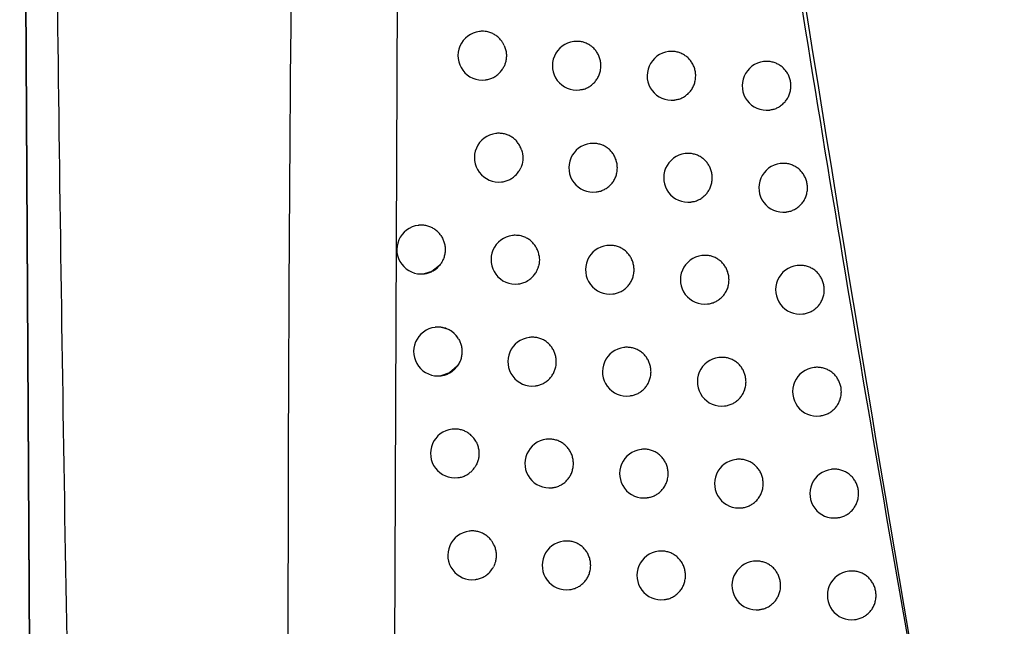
# Model space of a CAD drawing. Header units: millimetres. Extents: x -0.66 to 0.91, y -0.4 to 0.64.
# Tile 135 of 171: x 0.2748 to 0.295, y 0.0647 to 0.0771. Entities that reach past the tile are written whole.
import ezdxf

# ---------------------------------------------------------------- set-up
doc = ezdxf.new("R2010")
doc.units = ezdxf.units.MM
doc.layers.add('FORMAT', color=7, linetype='Continuous')

msp = doc.modelspace()

# ---------------------------------------------------------------- linework, layer by layer
at = {"layer": 'FORMAT', "color": 7, "linetype": 'Continuous', "lineweight": 25}
for p, q in [((0.274794, 0.099971), (0.27507, 0.051387)), ((0.27507, 0.051387), (0.274794, 0.099971)), ((0.282573, 0.084525), (0.282484, 0.062453)), ((0.284243, 0.076878), (0.284234, 0.076877)), ((0.28618, 0.076671), (0.286172, 0.07667)), ((0.288125, 0.076465), (0.288117, 0.076464)), ((0.290078, 0.07626), (0.290069, 0.076259)), ((0.284353, 0.075884), (0.284359, 0.075885)), ((0.286291, 0.075677), (0.286297, 0.075678)), ((0.288236, 0.075471), (0.288243, 0.075472)), ((0.290188, 0.075266), (0.290195, 0.075266)), ((0.284579, 0.074785), (0.28457, 0.074784)), ((0.286518, 0.074578), (0.28651, 0.074577)), ((0.288465, 0.074372), (0.288457, 0.074371)), ((0.290418, 0.074167), (0.29041, 0.074166)), ((0.284689, 0.073791), (0.284696, 0.073792)), ((0.286629, 0.073584), (0.286635, 0.073585)), ((0.288576, 0.073378), (0.288582, 0.073379)), ((0.290529, 0.073173), (0.290536, 0.073174)), ((0.282987, 0.0729), (0.282978, 0.072899)), ((0.28492, 0.072693), (0.284912, 0.072692)), ((0.286861, 0.072486), (0.286853, 0.072485)), ((0.288809, 0.072281), (0.2888, 0.07228)), ((0.290763, 0.072076), (0.290755, 0.072075)), ((0.283097, 0.071906), (0.283103, 0.071907)), ((0.285031, 0.071699), (0.285037, 0.0717)), ((0.286972, 0.071492), (0.286978, 0.071493)), ((0.288919, 0.071287), (0.288926, 0.071287)), ((0.290874, 0.071082), (0.290881, 0.071082)), ((0.283331, 0.070809), (0.283322, 0.070808)), ((0.285266, 0.070602), (0.285258, 0.070601)), ((0.287208, 0.070395), (0.2872, 0.070394)), ((0.289157, 0.070189), (0.289149, 0.070189)), ((0.291113, 0.069985), (0.291105, 0.069984)), ((0.283441, 0.069815), (0.283447, 0.069816)), ((0.285377, 0.069608), (0.285383, 0.069608)), ((0.287319, 0.069401), (0.287325, 0.069402)), ((0.289268, 0.069196), (0.289274, 0.069196)), ((0.291224, 0.068991), (0.291231, 0.068992)), ((0.28368, 0.068718), (0.283671, 0.068717)), ((0.285616, 0.068511), (0.285608, 0.06851)), ((0.28756, 0.068305), (0.287552, 0.068304)), ((0.28951, 0.068099), (0.289502, 0.068098)), ((0.28379, 0.067724), (0.283796, 0.067725)), ((0.291467, 0.067895), (0.291459, 0.067894)), ((0.285727, 0.067517), (0.285733, 0.067518)), ((0.287671, 0.067311), (0.287677, 0.067312)), ((0.289621, 0.067105), (0.289627, 0.067106)), ((0.291578, 0.066901), (0.291585, 0.066902)), ((0.284033, 0.066628), (0.284024, 0.066627)), ((0.285971, 0.066421), (0.285963, 0.06642)), ((0.287916, 0.066215), (0.287908, 0.066214)), ((0.289867, 0.06601), (0.289859, 0.066009)), ((0.291825, 0.065805), (0.291817, 0.065804)), ((0.284143, 0.065634), (0.284149, 0.065635)), ((0.286082, 0.065427), (0.286088, 0.065428)), ((0.288027, 0.065221), (0.288033, 0.065222)), ((0.289978, 0.065016), (0.289985, 0.065017)), ((0.291936, 0.064811), (0.291943, 0.064812))]:
    msp.add_line(p, q, dxfattribs=at)
at = {"layer": 'FORMAT', "color": 7, "linetype": 'Continuous', "lineweight": 25, "flags": 128}
for points in [[(0.283415, 0.072079), (0.283255, 0.071953), (0.283097, 0.071906)], [(0.283778, 0.070011), (0.283621, 0.069873), (0.283441, 0.069815)]]:
    msp.add_lwpolyline(points, dxfattribs=at)
at = {"layer": 'FORMAT', "color": 7, "linetype": 'Continuous', "lineweight": 25}
for centre, radius, start, end in [((0.284293, 0.07638), 0.0005, 96.8344, 276.8344), ((0.286231, 0.076173), 0.0005, 96.8344, 276.8344), ((0.288177, 0.075967), 0.0005, 96.8344, 276.8344), ((0.290129, 0.075762), 0.0005, 96.8344, 276.8344), ((0.28463, 0.074288), 0.0005, 96.8344, 276.8344), ((0.286569, 0.074081), 0.0005, 96.8344, 276.8344), ((0.288516, 0.073875), 0.0005, 96.8344, 276.8344), ((0.29047, 0.07367), 0.0005, 96.8344, 276.8344), ((0.283037, 0.072403), 0.0005, 96.8344, 276.8344), ((0.284971, 0.072195), 0.0005, 96.8344, 276.8344), ((0.286912, 0.071989), 0.0005, 96.8344, 276.8344), ((0.28886, 0.071783), 0.0005, 96.8344, 276.8344), ((0.290815, 0.071578), 0.0005, 96.8344, 276.8344), ((0.283382, 0.070311), 0.0005, 96.8344, 276.8344), ((0.28338, 0.070317), 0.000494, 31.256, 96.7052), ((0.285317, 0.070104), 0.0005, 96.8344, 276.8344), ((0.287259, 0.069898), 0.0005, 96.8344, 276.8344), ((0.289208, 0.069692), 0.0005, 96.8344, 276.8344), ((0.291164, 0.069487), 0.0005, 96.8344, 276.8344), ((0.28373, 0.068221), 0.0005, 96.8344, 276.8344), ((0.285667, 0.068014), 0.0005, 96.8344, 276.8344), ((0.287611, 0.067807), 0.0005, 96.8344, 276.8344), ((0.289561, 0.067602), 0.0005, 96.8344, 276.8344), ((0.291518, 0.067397), 0.0005, 96.8344, 276.8344), ((0.284084, 0.066131), 0.0005, 96.8344, 276.8344), ((0.286022, 0.065924), 0.0005, 96.8344, 276.8344), ((0.287967, 0.065718), 0.0005, 96.8344, 276.8344), ((0.289919, 0.065512), 0.0005, 96.8344, 276.8344), ((0.291877, 0.065308), 0.0005, 96.8344, 276.8344)]:
    msp.add_arc(centre, radius, start, end, dxfattribs=at)
for points, knots in [([(0.301512, 0.021373), (0.300104, 0.027961), (0.297285, 0.041138), (0.293571, 0.061018), (0.2902, 0.080972), (0.288299, 0.094334), (0.287348, 0.101017)], [0, 0, 0, 0, 0.249742, 0.499588, 0.749742, 1, 1, 1, 1]), ([(0.277749, -0.00066), (0.277704, 0.000387), (0.277329, 0.009066), (0.276717, 0.025382), (0.276063, 0.048294), (0.275623, 0.071214), (0.275444, 0.088504), (0.275407, 0.098153), (0.2754, 0.100159)], [0, 0, 0, 0, 0.031183, 0.258421, 0.485677, 0.712991, 0.940324, 1, 1, 1, 1]), ([(0.280598, 0.097465), (0.280452, 0.08654), (0.280158, 0.064689), (0.280578, 0.031907), (0.281431, 0.01007), (0.281857, -0.000848)], [0, 0, 0, 0, 0.333333, 0.666689, 1, 1, 1, 1]), ([(0.288415, 0.093432), (0.29029, 0.08133), (0.293159, 0.062808), (0.297785, 0.038726), (0.300376, 0.026731), (0.301596, 0.021086)], [0, 0, 0, 0, 0.499465, 0.764453, 1, 1, 1, 1]), ([(0.284743, 0.076587), (0.284739, 0.076596), (0.284726, 0.076624), (0.284705, 0.076659), (0.284679, 0.076694), (0.284655, 0.076723), (0.284626, 0.076753), (0.284594, 0.076779), (0.284549, 0.076812), (0.284501, 0.076838), (0.284449, 0.076857), (0.284383, 0.076876), (0.284314, 0.076883), (0.284258, 0.07688), (0.284244, 0.076878), (0.284243, 0.076878)], [0, 0, 0, 0, 0.048162, 0.145171, 0.194071, 0.259548, 0.325479, 0.392112, 0.459703, 0.591771, 0.658795, 0.726785, 0.926642, 0.995022, 1, 1, 1, 1]), ([(0.286727, 0.076174), (0.286726, 0.076187), (0.286725, 0.076229), (0.286716, 0.076285), (0.2867, 0.076338), (0.286679, 0.076391), (0.286653, 0.07644), (0.286621, 0.076485), (0.286585, 0.076528), (0.286544, 0.076565), (0.286498, 0.076597), (0.286451, 0.076625), (0.2864, 0.076647), (0.286347, 0.076662), (0.286306, 0.07667), (0.286266, 0.076674), (0.286224, 0.076674), (0.286196, 0.076674), (0.286181, 0.076671), (0.28618, 0.076671)], [0, 0, 0, 0, 0.048846, 0.148199, 0.198825, 0.247847, 0.347017, 0.397635, 0.446745, 0.54609, 0.596793, 0.646079, 0.745779, 0.796663, 0.846117, 0.895916, 0.946249, 0.997313, 1, 1, 1, 1]), ([(0.284743, 0.076587), (0.284748, 0.076574), (0.284759, 0.076549), (0.284771, 0.076509), (0.28478, 0.076468), (0.284785, 0.076426), (0.284787, 0.076384), (0.284786, 0.076342), (0.284781, 0.0763), (0.284774, 0.076261), (0.284761, 0.076214), (0.284744, 0.076171), (0.284728, 0.076141), (0.284722, 0.076131)], [0, 0, 0, 0, 0.086869, 0.174341, 0.263716, 0.353748, 0.440617, 0.528089, 0.617463, 0.707495, 0.779755, 0.925953, 1, 1, 1, 1]), ([(0.288674, 0.075968), (0.288673, 0.075995), (0.288671, 0.076037), (0.288659, 0.076092), (0.288647, 0.076133), (0.288626, 0.076185), (0.288599, 0.076234), (0.288567, 0.07628), (0.288531, 0.076322), (0.288489, 0.07636), (0.288444, 0.076392), (0.288396, 0.07642), (0.288345, 0.076441), (0.288292, 0.076456), (0.288251, 0.076464), (0.28821, 0.076468), (0.288169, 0.076468), (0.28814, 0.076468), (0.288126, 0.076465), (0.288125, 0.076465)], [0, 0, 0, 0, 0.098171, 0.148543, 0.199284, 0.248419, 0.34782, 0.398557, 0.447738, 0.54723, 0.598012, 0.647284, 0.746959, 0.797835, 0.847195, 0.896899, 0.947137, 0.998106, 1, 1, 1, 1]), ([(0.290628, 0.075763), (0.290627, 0.07579), (0.290625, 0.075832), (0.290613, 0.075887), (0.290601, 0.075928), (0.29058, 0.07598), (0.290553, 0.07603), (0.29052, 0.076075), (0.290484, 0.076117), (0.290443, 0.076155), (0.290397, 0.076187), (0.290349, 0.076215), (0.290298, 0.076236), (0.290244, 0.076251), (0.290203, 0.076259), (0.290162, 0.076263), (0.290121, 0.076263), (0.290092, 0.076263), (0.290078, 0.076259), (0.290078, 0.076259)], [0, 0, 0, 0, 0.098322, 0.14877, 0.199589, 0.2488, 0.348354, 0.399171, 0.4484, 0.54799, 0.598824, 0.648087, 0.747744, 0.798614, 0.847909, 0.897549, 0.947723, 0.998627, 1, 1, 1, 1]), ([(0.284359, 0.075885), (0.284368, 0.075886), (0.28439, 0.075889), (0.284426, 0.075897), (0.284466, 0.07591), (0.284504, 0.075926), (0.284541, 0.075945), (0.284576, 0.075967), (0.28462, 0.076001), (0.28466, 0.07604), (0.284694, 0.076084), (0.284711, 0.076111), (0.28472, 0.076127), (0.284722, 0.076131)], [0, 0, 0, 0, 0.0594761, 0.1520306, 0.2452687, 0.3351046, 0.4255682, 0.5180175, 0.6111556, 0.7904267, 0.8824352, 0.975131, 1, 1, 1, 1]), ([(0.286297, 0.075682), (0.28632, 0.075684), (0.286357, 0.075687), (0.286405, 0.075703), (0.286443, 0.075719), (0.28648, 0.075738), (0.286515, 0.075761), (0.286548, 0.075786), (0.286579, 0.075814), (0.286607, 0.075845), (0.286633, 0.075878), (0.286656, 0.075913), (0.286683, 0.075962), (0.286703, 0.076015), (0.286718, 0.076072), (0.286725, 0.076121), (0.286726, 0.076156), (0.286727, 0.076174)], [0, 0, 0, 0, 0.098004, 0.157518, 0.215091, 0.273067, 0.331671, 0.391135, 0.448529, 0.506327, 0.564751, 0.624035, 0.681213, 0.796895, 0.855952, 0.927577, 1, 1, 1, 1]), ([(0.288242, 0.075476), (0.288265, 0.075478), (0.288303, 0.075481), (0.288351, 0.075497), (0.28839, 0.075513), (0.288426, 0.075532), (0.288462, 0.075555), (0.288495, 0.07558), (0.288536, 0.075617), (0.288572, 0.07566), (0.288603, 0.075707), (0.28863, 0.075756), (0.28865, 0.075808), (0.288665, 0.075866), (0.288672, 0.075915), (0.288673, 0.07595), (0.288674, 0.075968)], [0, 0, 0, 0, 0.098617, 0.157961, 0.215386, 0.273214, 0.331665, 0.390973, 0.448297, 0.564271, 0.623475, 0.680687, 0.796431, 0.855517, 0.927358, 1, 1, 1, 1]), ([(0.290195, 0.07527), (0.290218, 0.075272), (0.290256, 0.075276), (0.290305, 0.075292), (0.290343, 0.075308), (0.29038, 0.075327), (0.290415, 0.07535), (0.290448, 0.075375), (0.29049, 0.075412), (0.290526, 0.075455), (0.290557, 0.075502), (0.290584, 0.075551), (0.290604, 0.075603), (0.290619, 0.075661), (0.290627, 0.07571), (0.290628, 0.075745), (0.290628, 0.075763)], [0, 0, 0, 0, 0.0990165, 0.1582367, 0.2155568, 0.2732783, 0.3316216, 0.3908171, 0.4480921, 0.5639629, 0.6231117, 0.6803439, 0.7961273, 0.8552308, 0.9272138, 1, 1, 1, 1]), ([(0.285099, 0.074446), (0.285098, 0.074448), (0.285093, 0.074463), (0.285082, 0.074491), (0.285064, 0.074529), (0.285043, 0.074565), (0.285018, 0.074599), (0.284992, 0.074631), (0.284963, 0.07466), (0.284931, 0.074687), (0.284897, 0.074711), (0.284862, 0.074732), (0.284825, 0.07475), (0.284786, 0.074765), (0.284733, 0.07478), (0.284679, 0.074788), (0.284624, 0.074788), (0.284595, 0.074788), (0.28458, 0.074785), (0.284579, 0.074785)], [0, 0, 0, 0, 0.009935, 0.070322, 0.131131, 0.19259, 0.25494, 0.31549, 0.376461, 0.438081, 0.500588, 0.561463, 0.622761, 0.684711, 0.747555, 0.869802, 0.932516, 0.995689, 1, 1, 1, 1]), ([(0.285099, 0.074446), (0.285111, 0.074391), (0.285135, 0.074282), (0.285112, 0.074157), (0.285086, 0.074094), (0.285082, 0.074083)], [0, 0, 0, 0, 0.4516155, 0.9032304, 1, 1, 1, 1]), ([(0.287065, 0.074081), (0.287065, 0.074095), (0.287064, 0.074136), (0.287054, 0.074192), (0.287038, 0.074246), (0.287018, 0.074298), (0.286991, 0.074347), (0.286959, 0.074393), (0.286923, 0.074435), (0.286882, 0.074473), (0.286837, 0.074505), (0.286789, 0.074533), (0.286738, 0.074554), (0.286685, 0.074569), (0.286644, 0.074577), (0.286604, 0.074581), (0.286562, 0.074582), (0.286534, 0.074581), (0.286519, 0.074578), (0.286518, 0.074578)], [0, 0, 0, 0, 0.048869, 0.14827, 0.198921, 0.247967, 0.347185, 0.397828, 0.446953, 0.546329, 0.597048, 0.646331, 0.746025, 0.796907, 0.846341, 0.89612, 0.946432, 0.997475, 1, 1, 1, 1]), ([(0.289014, 0.073875), (0.289012, 0.073903), (0.28901, 0.073945), (0.288998, 0.074), (0.288986, 0.07404), (0.288966, 0.074093), (0.288939, 0.074142), (0.288907, 0.074187), (0.28887, 0.07423), (0.288829, 0.074267), (0.288784, 0.074299), (0.288736, 0.074327), (0.288684, 0.074349), (0.288631, 0.074364), (0.288591, 0.074371), (0.28855, 0.074376), (0.288508, 0.074375), (0.288479, 0.074376), (0.288465, 0.074372), (0.288465, 0.074372)], [0, 0, 0, 0, 0.098202, 0.148589, 0.199346, 0.248497, 0.347928, 0.398682, 0.447873, 0.547385, 0.598178, 0.647447, 0.747119, 0.797993, 0.847339, 0.897031, 0.947255, 0.998211, 1, 1, 1, 1]), ([(0.284695, 0.073792), (0.284704, 0.073793), (0.284727, 0.073796), (0.284763, 0.073804), (0.284816, 0.073821), (0.284866, 0.073845), (0.284913, 0.073874), (0.284968, 0.073917), (0.285016, 0.073969), (0.285058, 0.074033), (0.285073, 0.074065), (0.285082, 0.074083)], [0, 0, 0, 0, 0.053922, 0.137279, 0.221251, 0.383507, 0.466775, 0.550663, 0.794666, 0.878189, 1, 1, 1, 1]), ([(0.286635, 0.073589), (0.286658, 0.073591), (0.286695, 0.073594), (0.286743, 0.073611), (0.286782, 0.073626), (0.286818, 0.073646), (0.286854, 0.073668), (0.286887, 0.073693), (0.286918, 0.073721), (0.286946, 0.073752), (0.286972, 0.073785), (0.286995, 0.07382), (0.287021, 0.073869), (0.287042, 0.073922), (0.287056, 0.07398), (0.287064, 0.074028), (0.287065, 0.074063), (0.287065, 0.074081)], [0, 0, 0, 0, 0.098127, 0.157602, 0.215142, 0.273086, 0.331656, 0.391085, 0.448464, 0.506246, 0.564654, 0.623919, 0.681104, 0.796798, 0.855861, 0.927531, 1, 1, 1, 1]), ([(0.290969, 0.07367), (0.290968, 0.073698), (0.290966, 0.07374), (0.290954, 0.073795), (0.290942, 0.073836), (0.290921, 0.073888), (0.290894, 0.073937), (0.290861, 0.073983), (0.290825, 0.074025), (0.290783, 0.074063), (0.290738, 0.074095), (0.29069, 0.074122), (0.290638, 0.074144), (0.290585, 0.074159), (0.290544, 0.074166), (0.290503, 0.074171), (0.290461, 0.07417), (0.290433, 0.07417), (0.290419, 0.074167), (0.290418, 0.074167)], [0, 0, 0, 0, 0.098338, 0.148794, 0.199621, 0.248839, 0.34841, 0.399235, 0.448469, 0.548069, 0.598909, 0.648169, 0.747824, 0.798692, 0.84798, 0.897612, 0.947778, 0.998675, 1, 1, 1, 1]), ([(0.288582, 0.073383), (0.288605, 0.073385), (0.288642, 0.073388), (0.288691, 0.073405), (0.288729, 0.073421), (0.288766, 0.07344), (0.288801, 0.073462), (0.288834, 0.073488), (0.288876, 0.073525), (0.288912, 0.073568), (0.288943, 0.073614), (0.288969, 0.073663), (0.28899, 0.073716), (0.289004, 0.073774), (0.289012, 0.073823), (0.289013, 0.073858), (0.289014, 0.073875)], [0, 0, 0, 0, 0.098696, 0.158015, 0.215419, 0.273225, 0.331654, 0.390939, 0.448253, 0.564206, 0.623399, 0.680616, 0.796368, 0.855458, 0.927328, 1, 1, 1, 1]), ([(0.290535, 0.073178), (0.290559, 0.07318), (0.290597, 0.073183), (0.290645, 0.0732), (0.290684, 0.073216), (0.29072, 0.073235), (0.290756, 0.073257), (0.290789, 0.073283), (0.29083, 0.07332), (0.290867, 0.073363), (0.290898, 0.073409), (0.290924, 0.073458), (0.290945, 0.073511), (0.29096, 0.073569), (0.290967, 0.073618), (0.290968, 0.073653), (0.290969, 0.07367)], [0, 0, 0, 0, 0.099056, 0.158261, 0.215569, 0.273279, 0.33161, 0.390792, 0.448063, 0.563923, 0.623066, 0.680302, 0.796091, 0.855197, 0.927197, 1, 1, 1, 1]), ([(0.283442, 0.072689), (0.283436, 0.072698), (0.283423, 0.072717), (0.283399, 0.072745), (0.28337, 0.072775), (0.283338, 0.072802), (0.283304, 0.072826), (0.283269, 0.072847), (0.283232, 0.072865), (0.283194, 0.07288), (0.283154, 0.072891), (0.283114, 0.072899), (0.283073, 0.072903), (0.283032, 0.072904), (0.283003, 0.072903), (0.282988, 0.0729), (0.282987, 0.0729)], [0, 0, 0, 0, 0.055277, 0.131501, 0.20825, 0.286644, 0.365603, 0.442396, 0.519716, 0.598694, 0.678243, 0.755572, 0.833435, 0.912978, 0.993102, 1, 1, 1, 1]), ([(0.283442, 0.072689), (0.283449, 0.072678), (0.283464, 0.072655), (0.283483, 0.072618), (0.283499, 0.072579), (0.283512, 0.072539), (0.283524, 0.072485), (0.28353, 0.072429), (0.28353, 0.072373), (0.283526, 0.072331), (0.283518, 0.07229), (0.283507, 0.07225), (0.283494, 0.072211), (0.283472, 0.072163), (0.283447, 0.072119), (0.283423, 0.072089), (0.283415, 0.072079)], [0, 0, 0, 0, 0.062672, 0.125778, 0.190258, 0.255212, 0.317883, 0.445355, 0.510308, 0.572987, 0.636101, 0.700587, 0.765548, 0.823305, 0.940474, 1, 1, 1, 1]), ([(0.285459, 0.072277), (0.285456, 0.072291), (0.285451, 0.072319), (0.285439, 0.07236), (0.285424, 0.072399), (0.285405, 0.072437), (0.285384, 0.072473), (0.28536, 0.072507), (0.285333, 0.072539), (0.285304, 0.072568), (0.285272, 0.072595), (0.285238, 0.072619), (0.285203, 0.07264), (0.285166, 0.072658), (0.285127, 0.072673), (0.285061, 0.072692), (0.284992, 0.072696), (0.284936, 0.072696), (0.284921, 0.072693), (0.28492, 0.072693)], [0, 0, 0, 0, 0.0562, 0.112823, 0.166997, 0.221548, 0.276684, 0.332619, 0.386925, 0.441609, 0.496876, 0.552939, 0.607511, 0.662462, 0.717998, 0.774336, 0.939779, 0.996386, 1, 1, 1, 1]), ([(0.287408, 0.071989), (0.287408, 0.072003), (0.287407, 0.072045), (0.287397, 0.0721), (0.287381, 0.072154), (0.287361, 0.072206), (0.287334, 0.072256), (0.287302, 0.072301), (0.287266, 0.072343), (0.287225, 0.072381), (0.287179, 0.072413), (0.287132, 0.072441), (0.287081, 0.072463), (0.287028, 0.072478), (0.286987, 0.072485), (0.286946, 0.07249), (0.286905, 0.07249), (0.286876, 0.072489), (0.286862, 0.072486), (0.286861, 0.072486)], [0, 0, 0, 0, 0.0488911, 0.1483368, 0.1990101, 0.2480779, 0.3473412, 0.3980073, 0.4471462, 0.5465503, 0.5972853, 0.6465648, 0.7462532, 0.7971335, 0.8465486, 0.8963085, 0.946602, 0.9976264, 1, 1, 1, 1]), ([(0.285459, 0.072277), (0.285463, 0.072221), (0.285469, 0.072149), (0.285453, 0.07208), (0.285449, 0.072066)], [0, 0, 0, 0, 0.787014, 1, 1, 1, 1]), ([(0.289358, 0.071783), (0.289357, 0.071811), (0.289355, 0.071853), (0.289343, 0.071908), (0.289331, 0.071949), (0.28931, 0.072001), (0.289283, 0.07205), (0.289251, 0.072096), (0.289214, 0.072138), (0.289173, 0.072176), (0.289128, 0.072208), (0.28908, 0.072236), (0.289028, 0.072257), (0.288975, 0.072272), (0.288934, 0.07228), (0.288893, 0.072284), (0.288852, 0.072284), (0.288823, 0.072284), (0.288809, 0.07228), (0.288809, 0.07228)], [0, 0, 0, 0, 0.09823, 0.148631, 0.199403, 0.248568, 0.348028, 0.398796, 0.447996, 0.547526, 0.598329, 0.647597, 0.747264, 0.798137, 0.847471, 0.897151, 0.947363, 0.998307, 1, 1, 1, 1]), ([(0.283103, 0.071908), (0.283111, 0.071909), (0.283134, 0.071911), (0.28317, 0.07192), (0.283209, 0.071932), (0.283247, 0.071948), (0.283284, 0.071967), (0.283319, 0.07199), (0.283353, 0.072016), (0.283386, 0.072045), (0.283405, 0.072068), (0.283415, 0.072079)], [0, 0, 0, 0, 0.072469, 0.187532, 0.303447, 0.41511, 0.527555, 0.642473, 0.75825, 0.878626, 1, 1, 1, 1]), ([(0.285037, 0.071701), (0.285046, 0.071702), (0.285069, 0.071703), (0.285105, 0.071713), (0.28517, 0.071733), (0.285233, 0.071766), (0.285288, 0.071808), (0.285318, 0.071836), (0.285347, 0.071866), (0.285372, 0.0719), (0.285394, 0.071933), (0.285418, 0.071976), (0.285436, 0.07202), (0.285446, 0.072054), (0.285449, 0.072066)], [0, 0, 0, 0, 0.0469661, 0.119218, 0.1920033, 0.4044564, 0.4771733, 0.5472868, 0.6178944, 0.6892693, 0.7616966, 0.8206876, 0.939794, 1, 1, 1, 1]), ([(0.286978, 0.071495), (0.286987, 0.071495), (0.28701, 0.071497), (0.287047, 0.071506), (0.287086, 0.071519), (0.287125, 0.071535), (0.287161, 0.071554), (0.287196, 0.071576), (0.28723, 0.071601), (0.287271, 0.071639), (0.287307, 0.071682), (0.287338, 0.071728), (0.287364, 0.071777), (0.287385, 0.07183), (0.287399, 0.071888), (0.287407, 0.071937), (0.287408, 0.071971), (0.287408, 0.071989)], [0, 0, 0, 0, 0.039376, 0.098379, 0.157817, 0.215324, 0.273235, 0.331771, 0.391166, 0.448528, 0.56458, 0.623827, 0.681016, 0.796716, 0.855781, 0.927491, 1, 1, 1, 1]), ([(0.291314, 0.071579), (0.291313, 0.071606), (0.291311, 0.071648), (0.291299, 0.071703), (0.291287, 0.071744), (0.291266, 0.071796), (0.291239, 0.071846), (0.291207, 0.071891), (0.29117, 0.071933), (0.291129, 0.071971), (0.291083, 0.072003), (0.291035, 0.072031), (0.290983, 0.072052), (0.29093, 0.072067), (0.290875, 0.072077), (0.29082, 0.07208), (0.290778, 0.072078), (0.290764, 0.072076), (0.290763, 0.072076)], [0, 0, 0, 0, 0.098361, 0.148828, 0.199667, 0.248897, 0.348491, 0.399328, 0.44857, 0.548188, 0.599037, 0.648301, 0.747962, 0.798833, 0.848119, 0.947824, 0.998719, 1, 1, 1, 1]), ([(0.288926, 0.071289), (0.288935, 0.07129), (0.288959, 0.071291), (0.288995, 0.071301), (0.289035, 0.071313), (0.289073, 0.071329), (0.28911, 0.071348), (0.289145, 0.071371), (0.289179, 0.071396), (0.28922, 0.071433), (0.289256, 0.071476), (0.289287, 0.071523), (0.289314, 0.071572), (0.289334, 0.071624), (0.289349, 0.071682), (0.289356, 0.071731), (0.289357, 0.071766), (0.289358, 0.071783)], [0, 0, 0, 0, 0.040045, 0.098898, 0.158185, 0.215561, 0.273339, 0.33174, 0.390995, 0.448292, 0.564209, 0.623384, 0.680596, 0.79634, 0.855425, 0.927312, 1, 1, 1, 1]), ([(0.290881, 0.071084), (0.29089, 0.071085), (0.290914, 0.071086), (0.290951, 0.071096), (0.290991, 0.071108), (0.291029, 0.071124), (0.291066, 0.071143), (0.291101, 0.071166), (0.291134, 0.071191), (0.291176, 0.071228), (0.291212, 0.071271), (0.291243, 0.071318), (0.29127, 0.071367), (0.29129, 0.071419), (0.291305, 0.071477), (0.291313, 0.071526), (0.291314, 0.071561), (0.291314, 0.071579)], [0, 0, 0, 0, 0.04047, 0.09922, 0.158403, 0.215693, 0.273383, 0.331695, 0.390858, 0.448115, 0.56395, 0.62308, 0.68031, 0.796088, 0.855188, 0.927192, 1, 1, 1, 1]), ([(0.283802, 0.070574), (0.283797, 0.070582), (0.283786, 0.070599), (0.283759, 0.070637), (0.283724, 0.070674), (0.283682, 0.07071), (0.283649, 0.070734), (0.283613, 0.070755), (0.283577, 0.070773), (0.283538, 0.070788), (0.283498, 0.0708), (0.283458, 0.070807), (0.283417, 0.070812), (0.283376, 0.070812), (0.283347, 0.070811), (0.283332, 0.070809), (0.283331, 0.070809)], [0, 0, 0, 0, 0.051943, 0.10407, 0.249707, 0.323617, 0.398587, 0.471453, 0.54482, 0.619762, 0.695247, 0.768581, 0.842421, 0.917857, 0.993843, 1, 1, 1, 1]), ([(0.283802, 0.070574), (0.283809, 0.070562), (0.283822, 0.070538), (0.283839, 0.0705), (0.283853, 0.07046), (0.283863, 0.070419), (0.283871, 0.070378), (0.283874, 0.070337), (0.283875, 0.070294), (0.283872, 0.070252), (0.283865, 0.070211), (0.283856, 0.07017), (0.283843, 0.07013), (0.283826, 0.07009), (0.283804, 0.07005), (0.283786, 0.070024), (0.283778, 0.070011)], [0, 0, 0, 0, 0.068821, 0.13812, 0.208926, 0.280253, 0.349074, 0.418373, 0.489178, 0.560504, 0.629332, 0.698637, 0.76945, 0.840783, 0.920025, 1, 1, 1, 1]), ([(0.285812, 0.070104), (0.285811, 0.070118), (0.28581, 0.07016), (0.285801, 0.070215), (0.285785, 0.070269), (0.285765, 0.070321), (0.285738, 0.07037), (0.285706, 0.070416), (0.28567, 0.070458), (0.285629, 0.070496), (0.285584, 0.070528), (0.285537, 0.070556), (0.285486, 0.070578), (0.285433, 0.070593), (0.285392, 0.0706), (0.285352, 0.070605), (0.28531, 0.070605), (0.285282, 0.070605), (0.285267, 0.070602), (0.285266, 0.070601)], [0, 0, 0, 0, 0.04879, 0.148031, 0.198601, 0.247566, 0.346623, 0.397181, 0.446256, 0.545528, 0.596193, 0.645485, 0.745196, 0.796085, 0.845585, 0.89543, 0.945809, 0.996919, 1, 1, 1, 1]), ([(0.287756, 0.069898), (0.287755, 0.069912), (0.287754, 0.069954), (0.287745, 0.070009), (0.287729, 0.070063), (0.287708, 0.070115), (0.287682, 0.070164), (0.287649, 0.07021), (0.287613, 0.070252), (0.287572, 0.07029), (0.287527, 0.070322), (0.287479, 0.07035), (0.287428, 0.070372), (0.287375, 0.070386), (0.287334, 0.070394), (0.287293, 0.070398), (0.287252, 0.070398), (0.287223, 0.070399), (0.287209, 0.070395), (0.287208, 0.070395)], [0, 0, 0, 0, 0.048912, 0.1484, 0.199094, 0.248183, 0.347489, 0.398178, 0.44733, 0.546761, 0.597511, 0.646788, 0.746473, 0.797352, 0.84675, 0.896493, 0.946769, 0.997776, 1, 1, 1, 1]), ([(0.289707, 0.069692), (0.289705, 0.06972), (0.289703, 0.069762), (0.289691, 0.069817), (0.289679, 0.069858), (0.289659, 0.06991), (0.289632, 0.069959), (0.289599, 0.070005), (0.289563, 0.070047), (0.289522, 0.070085), (0.289476, 0.070117), (0.289428, 0.070145), (0.289377, 0.070166), (0.289324, 0.070181), (0.289269, 0.070191), (0.289214, 0.070193), (0.289172, 0.070192), (0.289158, 0.070189), (0.289157, 0.070189)], [0, 0, 0, 0, 0.0982636, 0.1486818, 0.1994709, 0.2486523, 0.3481467, 0.3989328, 0.4481445, 0.5476991, 0.5985146, 0.6477847, 0.7474573, 0.7983331, 0.8476604, 0.9474496, 0.998386, 1, 1, 1, 1]), ([(0.283447, 0.069816), (0.283456, 0.069817), (0.283478, 0.06982), (0.283514, 0.069828), (0.283554, 0.069841), (0.283592, 0.069857), (0.283628, 0.069876), (0.283664, 0.069898), (0.283702, 0.069927), (0.283741, 0.069964), (0.283765, 0.069995), (0.283778, 0.070011)], [0, 0, 0, 0, 0.067665, 0.174271, 0.281664, 0.385131, 0.489321, 0.595801, 0.703075, 0.850731, 1, 1, 1, 1]), ([(0.285383, 0.06961), (0.285392, 0.069611), (0.285415, 0.069612), (0.285451, 0.069621), (0.285503, 0.069638), (0.285554, 0.069661), (0.2856, 0.069691), (0.285634, 0.069717), (0.285675, 0.069754), (0.285711, 0.069797), (0.285741, 0.069844), (0.285768, 0.069893), (0.285788, 0.069945), (0.285803, 0.070003), (0.28581, 0.070052), (0.285811, 0.070087), (0.285812, 0.070104)], [0, 0, 0, 0, 0.038682, 0.0978448, 0.1574442, 0.2730485, 0.3317329, 0.3912801, 0.448717, 0.5649238, 0.6242544, 0.6814261, 0.7970944, 0.8561475, 0.9276754, 1, 1, 1, 1]), ([(0.291664, 0.069488), (0.291663, 0.069516), (0.291661, 0.069558), (0.291649, 0.069613), (0.291637, 0.069653), (0.291616, 0.069705), (0.291589, 0.069755), (0.291556, 0.0698), (0.29152, 0.069843), (0.291478, 0.06988), (0.291433, 0.069912), (0.291384, 0.06994), (0.291333, 0.069962), (0.291279, 0.069976), (0.291225, 0.069986), (0.291169, 0.069989), (0.291127, 0.069987), (0.291113, 0.069985), (0.291113, 0.069985)], [0, 0, 0, 0, 0.098373, 0.148847, 0.199692, 0.248929, 0.348535, 0.399379, 0.448625, 0.54825, 0.599104, 0.648366, 0.748026, 0.798897, 0.848176, 0.94787, 0.998759, 1, 1, 1, 1]), ([(0.287325, 0.069406), (0.287348, 0.069408), (0.287385, 0.069411), (0.287434, 0.069428), (0.287472, 0.069443), (0.287509, 0.069463), (0.287544, 0.069485), (0.287577, 0.06951), (0.287608, 0.069538), (0.287636, 0.069569), (0.287662, 0.069602), (0.287685, 0.069637), (0.287712, 0.069686), (0.287732, 0.069739), (0.287747, 0.069797), (0.287754, 0.069845), (0.287755, 0.06988), (0.287756, 0.069898)], [0, 0, 0, 0, 0.098346, 0.157754, 0.215235, 0.27312, 0.33163, 0.390997, 0.448348, 0.506102, 0.56448, 0.623714, 0.68091, 0.796625, 0.855698, 0.927449, 1, 1, 1, 1]), ([(0.289274, 0.069198), (0.289284, 0.069199), (0.289307, 0.0692), (0.289344, 0.06921), (0.289384, 0.069222), (0.289422, 0.069238), (0.289459, 0.069257), (0.289494, 0.06928), (0.289527, 0.069305), (0.289568, 0.069342), (0.289605, 0.069385), (0.289636, 0.069432), (0.289662, 0.069481), (0.289683, 0.069533), (0.289697, 0.069591), (0.289705, 0.06964), (0.289706, 0.069675), (0.289707, 0.069692)], [0, 0, 0, 0, 0.040133, 0.098964, 0.158229, 0.215587, 0.273347, 0.331729, 0.390965, 0.448255, 0.564155, 0.623321, 0.680536, 0.796288, 0.855376, 0.927287, 1, 1, 1, 1]), ([(0.29123, 0.068993), (0.29124, 0.068994), (0.291264, 0.068996), (0.2913, 0.069005), (0.29134, 0.069017), (0.291379, 0.069033), (0.291415, 0.069052), (0.291451, 0.069075), (0.291484, 0.0691), (0.291525, 0.069138), (0.291562, 0.06918), (0.291593, 0.069227), (0.29162, 0.069276), (0.29164, 0.069328), (0.291655, 0.069386), (0.291663, 0.069435), (0.291664, 0.06947), (0.291664, 0.069488)], [0, 0, 0, 0, 0.04051, 0.099249, 0.15842, 0.2157, 0.273381, 0.331683, 0.390836, 0.44809, 0.563917, 0.623043, 0.680275, 0.796058, 0.855161, 0.927179, 1, 1, 1, 1]), ([(0.284168, 0.068453), (0.28416, 0.068467), (0.284145, 0.068494), (0.284112, 0.068542), (0.284073, 0.068584), (0.284031, 0.06862), (0.283998, 0.068644), (0.283962, 0.068665), (0.283925, 0.068683), (0.283887, 0.068698), (0.283847, 0.068709), (0.283807, 0.068717), (0.283766, 0.068721), (0.283725, 0.068722), (0.283696, 0.068721), (0.283681, 0.068718), (0.28368, 0.068718)], [0, 0, 0, 0, 0.077368, 0.155426, 0.292847, 0.362587, 0.433331, 0.502046, 0.571234, 0.641909, 0.713097, 0.782217, 0.851815, 0.922917, 0.994539, 1, 1, 1, 1]), ([(0.284168, 0.068453), (0.284174, 0.068441), (0.284186, 0.068416), (0.2842, 0.068377), (0.284211, 0.068336), (0.284219, 0.068295), (0.284223, 0.068253), (0.284224, 0.068211), (0.284222, 0.068169), (0.284216, 0.068127), (0.284207, 0.068087), (0.284195, 0.068047), (0.284179, 0.068008), (0.284162, 0.067975), (0.28415, 0.067956), (0.284146, 0.067948)], [0, 0, 0, 0, 0.077815, 0.156171, 0.236231, 0.316879, 0.394695, 0.47305, 0.553109, 0.633757, 0.711578, 0.789938, 0.870004, 0.950658, 1, 1, 1, 1]), ([(0.286162, 0.068014), (0.286162, 0.068027), (0.286161, 0.068069), (0.286151, 0.068125), (0.286136, 0.068178), (0.286115, 0.068231), (0.286089, 0.06828), (0.286056, 0.068325), (0.286021, 0.068368), (0.28598, 0.068405), (0.285935, 0.068437), (0.285887, 0.068465), (0.285836, 0.068487), (0.285783, 0.068502), (0.285743, 0.06851), (0.285702, 0.068514), (0.285661, 0.068514), (0.285632, 0.068515), (0.285617, 0.068511), (0.285617, 0.068511)], [0, 0, 0, 0, 0.048818, 0.148115, 0.198713, 0.247707, 0.34682, 0.397408, 0.4465, 0.545809, 0.596492, 0.645782, 0.745488, 0.796375, 0.845852, 0.895674, 0.946031, 0.997118, 1, 1, 1, 1]), ([(0.288108, 0.067808), (0.288106, 0.067835), (0.288105, 0.067877), (0.288093, 0.067932), (0.288081, 0.067973), (0.28806, 0.068025), (0.288033, 0.068074), (0.288001, 0.06812), (0.287965, 0.068162), (0.287924, 0.0682), (0.287878, 0.068232), (0.287831, 0.068259), (0.287779, 0.068281), (0.287726, 0.068296), (0.287686, 0.068304), (0.287645, 0.068308), (0.287603, 0.068308), (0.287575, 0.068308), (0.28756, 0.068305), (0.28756, 0.068305)], [0, 0, 0, 0, 0.098116, 0.14846, 0.199174, 0.248281, 0.347625, 0.398333, 0.447497, 0.546953, 0.597715, 0.64699, 0.746669, 0.797546, 0.846928, 0.896655, 0.946915, 0.997906, 1, 1, 1, 1]), ([(0.283796, 0.067725), (0.283805, 0.067726), (0.283827, 0.067729), (0.283863, 0.067737), (0.283903, 0.06775), (0.283941, 0.067766), (0.283978, 0.067785), (0.284013, 0.067807), (0.284055, 0.06784), (0.284102, 0.067885), (0.284131, 0.067927), (0.284146, 0.067948)], [0, 0, 0, 0, 0.062751, 0.160897, 0.259768, 0.355033, 0.450964, 0.549001, 0.64777, 0.822295, 1, 1, 1, 1]), ([(0.285733, 0.067522), (0.285756, 0.067524), (0.285793, 0.067527), (0.285854, 0.067548), (0.285904, 0.067571), (0.285951, 0.067601), (0.285984, 0.067626), (0.286015, 0.067654), (0.286043, 0.067685), (0.286069, 0.067718), (0.286092, 0.067753), (0.286119, 0.067802), (0.286139, 0.067855), (0.286153, 0.067912), (0.286161, 0.067961), (0.286162, 0.067996), (0.286162, 0.068014)], [0, 0, 0, 0, 0.097847, 0.157406, 0.272939, 0.331588, 0.391097, 0.448518, 0.506343, 0.564796, 0.624108, 0.681289, 0.796975, 0.856036, 0.927619, 1, 1, 1, 1]), ([(0.29006, 0.067602), (0.290058, 0.06763), (0.290056, 0.067672), (0.290045, 0.067727), (0.290033, 0.067767), (0.290012, 0.06782), (0.289985, 0.067869), (0.289952, 0.067914), (0.289916, 0.067957), (0.289875, 0.067995), (0.289829, 0.068026), (0.289781, 0.068054), (0.28973, 0.068076), (0.289676, 0.068091), (0.289622, 0.068101), (0.289567, 0.068103), (0.289525, 0.068102), (0.28951, 0.068099), (0.28951, 0.068099)], [0, 0, 0, 0, 0.098287, 0.148717, 0.199518, 0.248711, 0.348229, 0.399027, 0.448246, 0.547816, 0.598639, 0.647908, 0.747578, 0.798452, 0.847769, 0.947538, 0.998465, 1, 1, 1, 1]), ([(0.287676, 0.067315), (0.2877, 0.067317), (0.287737, 0.067321), (0.287786, 0.067337), (0.287824, 0.067353), (0.28786, 0.067372), (0.287896, 0.067395), (0.287929, 0.06742), (0.28797, 0.067457), (0.288006, 0.0675), (0.288037, 0.067547), (0.288064, 0.067596), (0.288084, 0.067648), (0.288099, 0.067706), (0.288106, 0.067755), (0.288107, 0.06779), (0.288108, 0.067808)], [0, 0, 0, 0, 0.098455, 0.157838, 0.215299, 0.273164, 0.331653, 0.390999, 0.448343, 0.564358, 0.623584, 0.680792, 0.796528, 0.855611, 0.927405, 1, 1, 1, 1]), ([(0.292018, 0.067398), (0.292017, 0.067426), (0.292015, 0.067467), (0.292003, 0.067522), (0.291991, 0.067563), (0.29197, 0.067615), (0.291943, 0.067665), (0.291911, 0.06771), (0.291874, 0.067753), (0.291833, 0.06779), (0.291787, 0.067822), (0.291739, 0.06785), (0.291687, 0.067871), (0.291634, 0.067886), (0.291593, 0.067894), (0.291551, 0.067898), (0.29151, 0.067898), (0.291481, 0.067897), (0.291467, 0.067895), (0.291467, 0.067894)], [0, 0, 0, 0, 0.098375, 0.14885, 0.199696, 0.248934, 0.348542, 0.399387, 0.448632, 0.548255, 0.599108, 0.648365, 0.748014, 0.79888, 0.84815, 0.897765, 0.947913, 0.998792, 1, 1, 1, 1]), ([(0.289627, 0.067108), (0.289637, 0.067108), (0.28966, 0.06711), (0.289697, 0.067119), (0.289737, 0.067132), (0.289775, 0.067148), (0.289812, 0.067167), (0.289847, 0.067189), (0.28988, 0.067215), (0.289922, 0.067252), (0.289958, 0.067295), (0.289989, 0.067341), (0.290015, 0.067391), (0.290036, 0.067443), (0.29005, 0.067501), (0.290058, 0.06755), (0.290059, 0.067585), (0.29006, 0.067602)], [0, 0, 0, 0, 0.0402118, 0.0990238, 0.1582691, 0.2156107, 0.2733539, 0.3317196, 0.3909382, 0.4482201, 0.5641054, 0.6232626, 0.6804818, 0.7962398, 0.855331, 0.9272643, 1, 1, 1, 1]), ([(0.291584, 0.066903), (0.291594, 0.066904), (0.291618, 0.066905), (0.291655, 0.066915), (0.291694, 0.066927), (0.291746, 0.066949), (0.291794, 0.066976), (0.291838, 0.06701), (0.29188, 0.067048), (0.291916, 0.06709), (0.291947, 0.067137), (0.291974, 0.067186), (0.291994, 0.067238), (0.292009, 0.067296), (0.292017, 0.067345), (0.292018, 0.06738), (0.292018, 0.067398)], [0, 0, 0, 0, 0.040548, 0.099282, 0.158448, 0.215726, 0.331602, 0.390753, 0.44801, 0.563843, 0.622971, 0.680212, 0.796011, 0.855122, 0.927159, 1, 1, 1, 1]), ([(0.284539, 0.066325), (0.284535, 0.066335), (0.284521, 0.066366), (0.284498, 0.066405), (0.284471, 0.066444), (0.284446, 0.066474), (0.284416, 0.066503), (0.284385, 0.06653), (0.28434, 0.066562), (0.284291, 0.066588), (0.28424, 0.066608), (0.2842, 0.066619), (0.284146, 0.06663), (0.284091, 0.066632), (0.284049, 0.066631), (0.284034, 0.066628), (0.284033, 0.066628)], [0, 0, 0, 0, 0.05226, 0.1577, 0.210951, 0.275045, 0.339583, 0.404807, 0.470971, 0.600228, 0.665827, 0.73237, 0.796947, 0.928284, 0.995199, 1, 1, 1, 1]), ([(0.284539, 0.066325), (0.284544, 0.066312), (0.284554, 0.066286), (0.284565, 0.066246), (0.284573, 0.066204), (0.284577, 0.066163), (0.284578, 0.066121), (0.284576, 0.066079), (0.28457, 0.066037), (0.28456, 0.065992), (0.284544, 0.065944), (0.284529, 0.065911), (0.284521, 0.065895)], [0, 0, 0, 0, 0.092658, 0.185959, 0.28129, 0.377321, 0.469979, 0.56328, 0.65861, 0.754642, 0.876581, 1, 1, 1, 1]), ([(0.286518, 0.065924), (0.286517, 0.065938), (0.286516, 0.065979), (0.286507, 0.066035), (0.286491, 0.066089), (0.28647, 0.066141), (0.286444, 0.06619), (0.286411, 0.066236), (0.286376, 0.066278), (0.286335, 0.066316), (0.286289, 0.066348), (0.286242, 0.066376), (0.286191, 0.066397), (0.286138, 0.066412), (0.286097, 0.06642), (0.286057, 0.066424), (0.286015, 0.066425), (0.285986, 0.066424), (0.285972, 0.066421), (0.285971, 0.066421)], [0, 0, 0, 0, 0.048842, 0.148189, 0.198813, 0.247831, 0.346995, 0.397609, 0.446717, 0.546057, 0.596757, 0.646043, 0.745741, 0.796625, 0.84608, 0.89588, 0.946214, 0.997278, 1, 1, 1, 1]), ([(0.288464, 0.065718), (0.288463, 0.065746), (0.288461, 0.065788), (0.288449, 0.065842), (0.288437, 0.065883), (0.288417, 0.065935), (0.28839, 0.065985), (0.288357, 0.06603), (0.288321, 0.066072), (0.28828, 0.06611), (0.288235, 0.066142), (0.288187, 0.06617), (0.288136, 0.066192), (0.288083, 0.066206), (0.288042, 0.066214), (0.288001, 0.066218), (0.287959, 0.066218), (0.287931, 0.066218), (0.287917, 0.066215), (0.287916, 0.066215)], [0, 0, 0, 0, 0.09815, 0.148511, 0.199242, 0.248367, 0.347745, 0.398471, 0.447646, 0.547123, 0.597897, 0.647169, 0.746843, 0.797718, 0.847085, 0.896796, 0.94704, 0.998016, 1, 1, 1, 1]), ([(0.286088, 0.06543), (0.286097, 0.06543), (0.28612, 0.065432), (0.286156, 0.065441), (0.286196, 0.065453), (0.286234, 0.065469), (0.286271, 0.065488), (0.286306, 0.065511), (0.286339, 0.065536), (0.28638, 0.065574), (0.286417, 0.065616), (0.286447, 0.065663), (0.286474, 0.065712), (0.286494, 0.065765), (0.286508, 0.065823), (0.286516, 0.065871), (0.286517, 0.065906), (0.286518, 0.065924)], [0, 0, 0, 0, 0.039032, 0.098106, 0.157615, 0.215188, 0.273164, 0.331769, 0.391233, 0.448629, 0.564752, 0.624037, 0.681217, 0.796899, 0.855957, 0.92758, 1, 1, 1, 1]), ([(0.290417, 0.065513), (0.290416, 0.065541), (0.290414, 0.065582), (0.290402, 0.065637), (0.29039, 0.065678), (0.29037, 0.06573), (0.290343, 0.06578), (0.29031, 0.065825), (0.290274, 0.065868), (0.290232, 0.065905), (0.290187, 0.065937), (0.290139, 0.065965), (0.290087, 0.065987), (0.290034, 0.066001), (0.289993, 0.066009), (0.289952, 0.066013), (0.28991, 0.066013), (0.289882, 0.066013), (0.289868, 0.06601), (0.289867, 0.06601)], [0, 0, 0, 0, 0.098299, 0.148735, 0.199542, 0.248741, 0.348272, 0.399077, 0.448298, 0.547872, 0.598699, 0.647961, 0.74762, 0.798489, 0.847793, 0.897441, 0.947623, 0.998536, 1, 1, 1, 1]), ([(0.284149, 0.065635), (0.284158, 0.065636), (0.284181, 0.065639), (0.284217, 0.065648), (0.284257, 0.06566), (0.284295, 0.065676), (0.284331, 0.065695), (0.284367, 0.065718), (0.284422, 0.06576), (0.28447, 0.065812), (0.284505, 0.065866), (0.284516, 0.065887), (0.284521, 0.065895)], [0, 0, 0, 0, 0.0576033, 0.147084, 0.2372255, 0.3240878, 0.411557, 0.5009454, 0.5909994, 0.8528787, 0.9425223, 1, 1, 1, 1]), ([(0.288033, 0.065226), (0.288056, 0.065228), (0.288093, 0.065231), (0.288142, 0.065248), (0.28818, 0.065263), (0.288217, 0.065283), (0.288252, 0.065305), (0.288285, 0.06533), (0.288327, 0.065368), (0.288363, 0.06541), (0.288393, 0.065457), (0.28842, 0.065506), (0.288441, 0.065559), (0.288455, 0.065617), (0.288463, 0.065665), (0.288464, 0.0657), (0.288464, 0.065718)], [0, 0, 0, 0, 0.098546, 0.157901, 0.215338, 0.273178, 0.331642, 0.390963, 0.448296, 0.564287, 0.623501, 0.680713, 0.796458, 0.855545, 0.927372, 1, 1, 1, 1]), ([(0.292377, 0.065308), (0.292376, 0.065336), (0.292374, 0.065378), (0.292362, 0.065433), (0.29235, 0.065474), (0.292329, 0.065526), (0.292302, 0.065575), (0.292269, 0.065621), (0.292233, 0.065663), (0.292191, 0.065701), (0.292145, 0.065733), (0.292097, 0.065761), (0.292046, 0.065782), (0.291992, 0.065797), (0.291951, 0.065804), (0.29191, 0.065809), (0.291868, 0.065809), (0.29184, 0.065807), (0.291826, 0.065805), (0.291825, 0.065805)], [0, 0, 0, 0, 0.098384, 0.148863, 0.199714, 0.248956, 0.348574, 0.399424, 0.448671, 0.5483, 0.599155, 0.648412, 0.748059, 0.798924, 0.84819, 0.897801, 0.947945, 0.998819, 1, 1, 1, 1]), ([(0.289984, 0.065021), (0.290008, 0.065023), (0.290046, 0.065026), (0.290094, 0.065043), (0.290133, 0.065058), (0.290169, 0.065077), (0.290205, 0.0651), (0.290238, 0.065125), (0.290279, 0.065163), (0.290316, 0.065205), (0.290346, 0.065252), (0.290373, 0.065301), (0.290394, 0.065353), (0.290408, 0.065411), (0.290416, 0.06546), (0.290417, 0.065495), (0.290417, 0.065513)], [0, 0, 0, 0, 0.098947, 0.158182, 0.215518, 0.273254, 0.331613, 0.390825, 0.448108, 0.563997, 0.623155, 0.680386, 0.796167, 0.855269, 0.927233, 1, 1, 1, 1]), ([(0.291943, 0.064814), (0.291953, 0.064814), (0.291976, 0.064816), (0.292013, 0.064825), (0.292053, 0.064838), (0.292104, 0.064859), (0.292153, 0.064887), (0.292197, 0.064921), (0.292238, 0.064958), (0.292275, 0.065001), (0.292306, 0.065047), (0.292333, 0.065097), (0.292353, 0.065149), (0.292368, 0.065207), (0.292376, 0.065256), (0.292377, 0.065291), (0.292377, 0.065308)], [0, 0, 0, 0, 0.040576, 0.0993, 0.158457, 0.215728, 0.33159, 0.390733, 0.447988, 0.563816, 0.622941, 0.680184, 0.795988, 0.855101, 0.927148, 1, 1, 1, 1])]:
    msp.add_open_spline(points, degree=3, knots=knots, dxfattribs=at)

doc.saveas('drawing.dxf')
